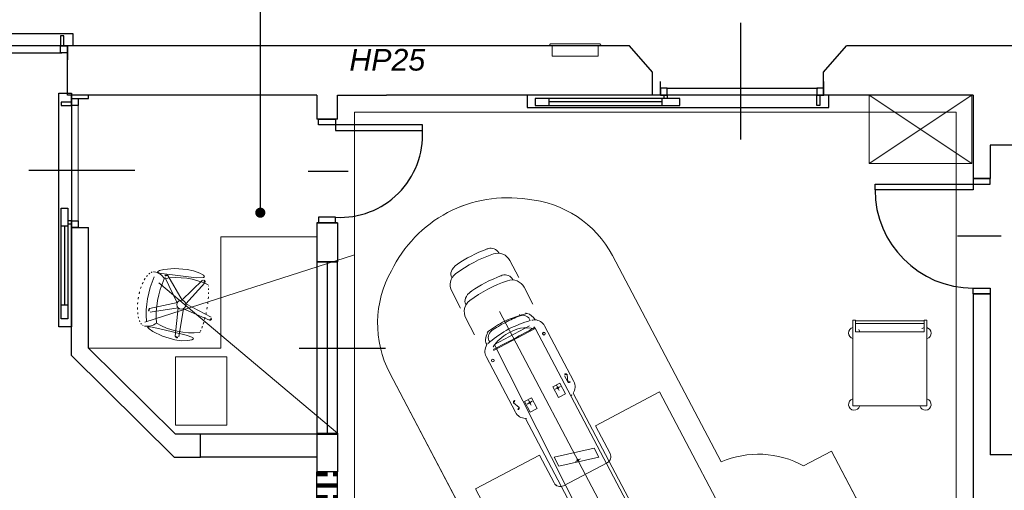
# Model space of a CAD drawing. Header units: millimetres. Extents: x 6612728327 to 6612744462, y 5733542327 to 5733552841.
# Tile 44 of 124: x 6612735732 to 6612736595, y 5733544535 to 5733544947. Entities that reach past the tile are written whole.
import ezdxf

# ---------------------------------------------------------------- set-up
doc = ezdxf.new("R2010")
doc.units = ezdxf.units.MM
doc.header["$MEASUREMENT"] = 0
doc.set_wipeout_variables(frame=1)
doc.linetypes.add('Wipeout_Contour', pattern=[1000, 0, -1000])
for name, color, linetype in [('!!!!_SCIANY GRUBE', 7, 'Continuous'), ('_ATECHN-MEBLE', 7, 'Continuous'), ('_ATECHN-MEDYCZ.', 7, 'Continuous'), ('A_A-OPISY POM', 7, 'Continuous'), ('A_HYDRANTY NOWE', 7, 'Continuous'), ('A_SCIANY PROJ. 18 wewn', 7, 'Continuous'), ('A_Stolarka_drzw_wew', 192, 'Continuous'), ('A_wypełnienie', 7, 'Continuous'), ('GM-SZKGA', 7, 'Continuous')]:
    doc.layers.add(name, color=color, linetype=linetype)
doc.styles.add('GENERATED_STYLE_3', font='ariali_0.ttf')

msp = doc.modelspace()

# ---------------------------------------------------------------- hatches: boundary and pattern name
at = {"layer": 'A_A-OPISY POM', "linetype": 'Continuous', "lineweight": 25}
msp.add_hatch(color=7, dxfattribs=at).paths.add_polyline_path([(6612735943.032189, 5733544773.353775, 1), (6612735943.032189, 5733544782.353775, 1)])

# ---------------------------------------------------------------- linework, layer by layer
at = {"layer": '!!!!_SCIANY GRUBE', "color": 7, "lineweight": 30}
for p, q in [((6612735825.261419, 5733544923.844683), (6612735774.099509, 5733544923.844683)), ((6612735774.099509, 5733544880.844683), (6612735774.099509, 5733544923.844683)), ((6612736266.516485, 5733544923.844683), (6612735825.261419, 5733544923.844683)), ((6612736286.516485, 5733544900.844683), (6612736266.516485, 5733544923.844683)), ((6612736436.516485, 5733544900.844683), (6612736456.516485, 5733544923.844683)), ((6612736731.516485, 5733544923.844683), (6612736456.516485, 5733544923.844683)), ((6612736286.516485, 5733544880.844683), (6612736286.516485, 5733544900.844683)), ((6612736436.516485, 5733544880.844683), (6612736436.516485, 5733544900.844683)), ((6612735926.26142, 5733544880.844683), (6612735774.099509, 5733544880.844683)), ((6612735992.516484, 5733544880.844683), (6612735926.26142, 5733544880.844683)), ((6612735992.516484, 5733544880.844683), (6612735992.516484, 5733544859.844683)), ((6612736010.516484, 5733544859.844683), (6612736010.516484, 5733544880.844683)), ((6612736010.516484, 5733544880.844683), (6612736053.516484, 5733544880.844683)), ((6612736286.516485, 5733544880.844683), (6612736053.516484, 5733544880.844683)), ((6612736567.516485, 5733544880.844683), (6612736436.516485, 5733544880.844683)), ((6612736567.516485, 5733544880.844683), (6612736567.516485, 5733544836.844683)), ((6612735777.516484, 5733544877.840195), (6612735792.516484, 5733544877.840195)), ((6612736010.516484, 5733544859.844683), (6612735992.516484, 5733544859.844683)), ((6612736567.516485, 5733544836.844683), (6612736567.516485, 5733544807.844683)), ((6612736582.516485, 5733544836.844683), (6612736582.516485, 5733544807.844683)), ((6612736715.516485, 5733544836.844683), (6612736582.516485, 5733544836.844683)), ((6612736567.516485, 5733544807.844683), (6612736582.516485, 5733544807.844683)), ((6612735992.516484, 5733544768.844683), (6612735992.516484, 5733544734.844683)), ((6612736010.516484, 5733544768.844683), (6612735992.516484, 5733544768.844683)), ((6612736010.516484, 5733544768.844683), (6612736010.516484, 5733544734.844683)), ((6612735777.516484, 5733544764.844683), (6612735792.516484, 5733544764.844683)), ((6612736567.516485, 5733544706.844683), (6612736582.516485, 5733544706.844683)), ((6612736567.516485, 5733544706.844683), (6612736567.516485, 5733544596.844683)), ((6612736582.516485, 5733544706.844683), (6612736582.516485, 5733544565.844683)), ((6612736567.516485, 5733544596.844683), (6612736567.516485, 5733544491.844682)), ((6612735992.516484, 5733544583.844683), (6612735890.516484, 5733544583.844683)), ((6612735890.516484, 5733544563.844683), (6612735890.516484, 5733544583.844683)), ((6612735867.516484, 5733544563.844683), (6612735890.516484, 5733544563.844683)), ((6612735992.516484, 5733544563.844683), (6612735890.516484, 5733544563.844683)), ((6612736698.937805, 5733544565.844683), (6612736582.516485, 5733544565.844683))]:
    msp.add_line(p, q, dxfattribs=at)
at = {"layer": '!!!!_SCIANY GRUBE', "color": 7, "lineweight": 30, "flags": 128}
for points in [[(6612735777.516484, 5733544877.840195), (6612735777.516484, 5733544880.844683)], [(6612735792.516484, 5733544877.840195), (6612735792.516484, 5733544880.844683)], [(6612735992.516484, 5733544768.844683), (6612736010.516484, 5733544768.844683)], [(6612735777.516484, 5733544652.844683), (6612735777.516484, 5733544764.844683)], [(6612735792.516484, 5733544659.107031), (6612735792.516484, 5733544764.844683)], [(6612735992.516484, 5733544734.844683), (6612736010.516484, 5733544734.844683)], [(6612735792.516484, 5733544659.107031), (6612735868.624477, 5733544583.844683)], [(6612735777.516484, 5733544652.844683), (6612735867.516484, 5733544563.844683)], [(6612735890.516484, 5733544583.844683), (6612735868.624477, 5733544583.844683)], [(6612735992.516484, 5733544584.844683), (6612736010.516484, 5733544584.844683)]]:
    msp.add_lwpolyline(points, dxfattribs=at)
at = {"layer": '_ATECHN-MEBLE', "color": 7, "lineweight": 18}
for p, q in [((6612735841.784039, 5733544682.001513), (6612736025.516484, 5733544740.912354)), ((6612736251.563421, 5733544740.2947), (6612736346.731874, 5733544559.646222)), ((6612735859.279943, 5733544721.414312), (6612735870.303638, 5733544698.994339)), ((6612735861.992691, 5733544722.86526), (6612735874.521598, 5733544701.250368)), ((6612735892.293953, 5733544718.682528), (6612735874.377801, 5733544701.270218)), ((6612735854.175504, 5733544716.552625), (6612736010.516484, 5733544584.844683)), ((6612735894.512172, 5733544716.550919), (6612735877.826834, 5733544697.955851)), ((6612735845.938323, 5733544693.888635), (6612735870.366952, 5733544699.124965)), ((6612735846.479971, 5733544690.860291), (6612735871.209142, 5733544694.416295)), ((6612735868.535659, 5733544669.665754), (6612735871.104475, 5733544694.516875)), ((6612735871.583163, 5733544669.245082), (6612735875.842937, 5733544693.862786)), ((6612735898.555948, 5733544683.671816), (6612735875.714935, 5733544693.794324)), ((6612735899.897761, 5733544686.44017), (6612735877.801275, 5733544698.098743)), ((6612735896.184992, 5733544693.369722), (6612735896.234992, 5733544693.369722)), ((6612736303.470284, 5733544405.086187), (6612736152.630552, 5733544691.417317)), ((6612736462.003832, 5733544608.640911), (6612736462.003832, 5733544683.640912)), ((6612736462.003832, 5733544683.640912), (6612736464.435339, 5733544683.640912)), ((6612736464.435339, 5733544683.640912), (6612736464.503832, 5733544673.640912)), ((6612736464.453832, 5733544683.290912), (6612736524.553832, 5733544683.290912)), ((6612736524.503832, 5733544683.640912), (6612736527.003832, 5733544683.640912)), ((6612736527.003832, 5733544683.640912), (6612736527.003832, 5733544608.640911)), ((6612736464.453832, 5733544680.940911), (6612736524.553832, 5733544680.940911)), ((6612736464.503832, 5733544673.640912), (6612736524.553832, 5733544673.640912)), ((6612736151.534808, 5733544456.816073), (6612736056.370307, 5733544637.466632)), ((6612736292.656557, 5733544620.851908), (6612736236.614671, 5733544591.327995)), ((6612736292.66046, 5733544620.850082), (6612736236.618183, 5733544591.326914)), ((6612736527.003832, 5733544608.640911), (6612736462.003832, 5733544608.640911)), ((6612736236.614671, 5733544591.327995), (6612736249.432279, 5733544566.997788)), ((6612736236.618183, 5733544591.326914), (6612736249.435467, 5733544566.996537)), ((6612736187.676713, 5733544565.546564), (6612736131.634828, 5733544536.022652)), ((6612736187.679882, 5733544565.546133), (6612736131.637605, 5733544536.022964)), ((6612736200.49432, 5733544541.216358), (6612736187.676713, 5733544565.546564)), ((6612736200.497167, 5733544541.215756), (6612736187.679882, 5733544565.546133)), ((6612736418.89489, 5733544556.119575), (6612736443.267447, 5733544568.959079)), ((6612736443.267447, 5733544568.959079), (6612736527.843026, 5733544408.413704)), ((6612736246.920439, 5733544558.892811), (6612736208.599298, 5733544538.704518)), ((6612736246.923519, 5733544558.891593), (6612736208.602111, 5733544538.703809))]:
    msp.add_line(p, q, dxfattribs=at)
at = {"layer": '_ATECHN-MEBLE', "color": 7, "lineweight": 18, "flags": 128}
for points in [[(6612736476.472448, 5733544820.844683), (6612736566.472448, 5733544820.844683), (6612736566.472448, 5733544880.844683), (6612736476.472448, 5733544880.844683)], [(6612736025.516484, 5733544865.844683), (6612736552.516485, 5733544865.844683), (6612736552.516485, 5733544188.844682), (6612736025.516484, 5733544188.844682)], [(6612735867.962863, 5733544728.851152), (6612735879.05094, 5733544728.130233), (6612735884.536024, 5733544727.039041), (6612735889.963017, 5733544724.941611), (6612735893.150533, 5733544723.012565), (6612735894.151413, 5733544721.725402), (6612735893.261889, 5733544720.9954), (6612735887.078893, 5733544720.848685), (6612735865.967915, 5733544723.30103), (6612735856.574343, 5733544724.633428), (6612735853.727179, 5733544725.320644), (6612735852.846066, 5733544726.087053), (6612735854.666043, 5733544727.090632), (6612735858.627805, 5733544728.03833)], [(6612735857.466326, 5733544669.784019), (6612735868.123916, 5733544666.640622), (6612735873.649126, 5733544665.775228), (6612735879.46648, 5733544665.874478), (6612735883.123457, 5733544666.587223), (6612735884.506524, 5733544667.450747), (6612735883.92297, 5733544668.442521), (6612735878.169073, 5733544670.710484), (6612735857.505705, 5733544675.681658), (6612735848.228202, 5733544677.667208), (6612735845.318587, 5733544678.002999), (6612735844.227369, 5733544677.587084), (6612735845.590156, 5733544676.017912), (6612735848.982848, 5733544673.763289)], [(6612735913.674535, 5733544591.657331), (6612735868.674535, 5733544591.657331), (6612735868.674535, 5733544651.657331), (6612735913.674535, 5733544651.657331)], [(6612736210.269686, 5733544619.337482), (6612736205.334803, 5733544628.705112), (6612736199.229046, 5733544625.488588), (6612736204.163929, 5733544616.12096)], [(6612736210.269686, 5733544619.337482), (6612736205.334803, 5733544628.705112), (6612736199.229046, 5733544625.488588), (6612736204.163929, 5733544616.12096)], [(6612736210.269686, 5733544619.337482), (6612736205.334803, 5733544628.705112), (6612736199.229046, 5733544625.488588), (6612736204.163929, 5733544616.12096)], [(6612736185.578114, 5733544606.32992), (6612736179.472357, 5733544603.113398), (6612736174.537475, 5733544612.481026), (6612736180.64323, 5733544615.697549)], [(6612736185.578114, 5733544606.32992), (6612736179.472357, 5733544603.113398), (6612736174.537475, 5733544612.481026), (6612736180.64323, 5733544615.697549)], [(6612736185.578114, 5733544606.32992), (6612736179.472357, 5733544603.113398), (6612736174.537475, 5733544612.481026), (6612736180.64323, 5733544615.697549)], [(6612736239.685605, 5733544563.765825), (6612736204.51799, 5733544555.788575), (6612736200.333669, 5733544563.731453), (6612736235.501284, 5733544571.708702)], [(6612736239.685605, 5733544563.765825), (6612736204.51799, 5733544555.788575), (6612736200.333669, 5733544563.731453), (6612736235.501284, 5733544571.708702)], [(6612736239.685605, 5733544563.765825), (6612736204.51799, 5733544555.788575), (6612736200.333669, 5733544563.731453), (6612736235.501284, 5733544571.708702)]]:
    msp.add_lwpolyline(points, close=True, dxfattribs=at)
for points in [[(6612736107.051344, 5733544777.925919, -0.1590225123), (6612736176.950421, 5733544789.663687, -0.2531049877), (6612736251.557931, 5733544740.295979), (6612736346.728783, 5733544559.648767, -0.232067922), (6612736418.891846, 5733544556.123077), (6612736443.264233, 5733544568.962906), (6612736527.841944, 5733544408.418654), (6612736503.469558, 5733544395.578826, -0.2287950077), (6612736462.169862, 5733544337.795351), (6612736494.249736, 5733544276.901775), (6612736397.77549, 5733544226.07734), (6612736301.301243, 5733544175.252904), (6612736269.22137, 5733544236.14648, -0.2287950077), (6612736198.209551, 5733544234.762149), (6612736173.837164, 5733544221.92232), (6612736089.259452, 5733544382.466572), (6612736113.631839, 5733544395.3064, -0.232067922), (6612736151.533083, 5733544456.816025), (6612736056.366182, 5733544637.465319, -0.2531049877), (6612736057.842016, 5733544726.915154, -0.1590225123)], [(6612736157.139938, 5733544682.857386, 0.0426020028), (6612736142.969589, 5733544673.999241, 0.1499134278), (6612736140.339096, 5733544670.386512, 0.2467592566), (6612736141.571527, 5733544662.347084, 0.0287724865), (6612736141.088362, 5733544661.61607, 0.2583709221), (6612736140.883396, 5733544651.775091), (6612736166.502466, 5733544603.143759, 0.2744598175), (6612736175.344301, 5733544597.720227), (6612736268.98708, 5733544419.963065), (6612736310.702336, 5733544441.938734), (6612736217.059558, 5733544619.695897, 0.2744598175), (6612736217.586985, 5733544630.05517), (6612736191.967915, 5733544678.686503, 0.2583709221), (6612736183.735894, 5733544684.082863, 0.0287724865), (6612736182.859761, 5733544684.097796, 0.2467592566), (6612736176.92642, 5733544689.660777, 0.1499134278), (6612736172.459279, 5733544689.53446, 0.0426020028)], [(6612736157.139938, 5733544682.857386, 0.0426020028), (6612736142.969589, 5733544673.999241, 0.1499134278), (6612736140.339096, 5733544670.386512, 0.2467592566), (6612736141.571527, 5733544662.347084, 0.0287724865), (6612736141.088362, 5733544661.61607, 0.2583709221), (6612736140.883396, 5733544651.775091), (6612736166.502466, 5733544603.143759, 0.2744598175), (6612736175.344301, 5733544597.720227), (6612736268.98708, 5733544419.963065), (6612736310.702336, 5733544441.938734), (6612736217.059558, 5733544619.695897, 0.2744598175), (6612736217.586985, 5733544630.05517), (6612736191.967915, 5733544678.686503, 0.2583709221), (6612736183.735894, 5733544684.082863, 0.0287724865), (6612736182.859761, 5733544684.097796, 0.2467592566), (6612736176.92642, 5733544689.660777, 0.1499134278), (6612736172.459279, 5733544689.53446, 0.0426020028)], [(6612736157.139938, 5733544682.857386, 0.0426020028), (6612736142.969589, 5733544673.999241, 0.1499134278), (6612736140.339096, 5733544670.386512, 0.2467592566), (6612736141.571527, 5733544662.347084, 0.0287724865), (6612736141.088362, 5733544661.61607, 0.2583709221), (6612736140.883396, 5733544651.775091), (6612736166.502466, 5733544603.143759, 0.2744598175), (6612736175.344301, 5733544597.720227), (6612736268.98708, 5733544419.963065), (6612736310.702336, 5733544441.938734), (6612736217.059558, 5733544619.695897, 0.2744598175), (6612736217.586985, 5733544630.05517), (6612736191.967915, 5733544678.686503, 0.2583709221), (6612736183.735894, 5733544684.082863, 0.0287724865), (6612736182.859761, 5733544684.097796, 0.2467592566), (6612736176.92642, 5733544689.660777, 0.1499134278), (6612736172.459279, 5733544689.53446, 0.0426020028)], [(6612736145.655315, 5733544674.444265, 0.417941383), (6612736144.034901, 5733544664.664051, -0.0416113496), (6612736160.699548, 5733544676.100367, -0.0416113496), (6612736179.55578, 5733544683.376511, 0.417941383), (6612736170.573389, 5733544687.571149, 0.0359467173), (6612736157.716541, 5733544681.76285, 0.0359467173)], [(6612736145.655315, 5733544674.444265, 0.417941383), (6612736144.034901, 5733544664.664051, -0.0416113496), (6612736160.699548, 5733544676.100367, -0.0416113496), (6612736179.55578, 5733544683.376511, 0.417941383), (6612736170.573389, 5733544687.571149, 0.0359467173), (6612736157.716541, 5733544681.76285, 0.0359467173)], [(6612736145.655315, 5733544674.444265, 0.417941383), (6612736144.034901, 5733544664.664051, -0.0416113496), (6612736160.699548, 5733544676.100367, -0.0416113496), (6612736179.55578, 5733544683.376511, 0.417941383), (6612736170.573389, 5733544687.571149, 0.0359467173), (6612736157.716541, 5733544681.76285, 0.0359467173)], [(6612736209.492136, 5733544634.947885), (6612736212.2885, 5733544629.639692, 1), (6612736214.535743, 5733544630.823544), (6612736211.739378, 5733544636.131736, 1)], [(6612736209.492136, 5733544634.947885), (6612736212.2885, 5733544629.639692, 1), (6612736214.535743, 5733544630.823544), (6612736211.739378, 5733544636.131736, 1)], [(6612736164.797983, 5733544611.402928, -1), (6612736167.045225, 5733544612.58678), (6612736169.84159, 5733544607.278587, -1), (6612736167.594348, 5733544606.094736)], [(6612736164.797983, 5733544611.402928, -1), (6612736167.045225, 5733544612.58678), (6612736169.84159, 5733544607.278587, -1), (6612736167.594348, 5733544606.094736)]]:
    msp.add_lwpolyline(points, format="xyb", close=True, dxfattribs=at)
for points in [[(6612735908.579, 5733544756.672134), (6612735992.516484, 5733544756.672134)], [(6612735908.579, 5733544659.107031), (6612735908.579, 5733544756.672134)], [(6612736170.502367, 5733544687.544994), (6612736170.076192, 5733544688.694853)], [(6612736524.503832, 5733544683.640912), (6612736524.553832, 5733544673.640912)], [(6612736145.717052, 5733544674.488049), (6612736145.009749, 5733544675.489808)], [(6612736183.910341, 5733544676.526024), (6612736147.222025, 5733544657.198555)], [(6612736178.882376, 5733544678.68816), (6612736148.282336, 5733544662.568007)], [(6612735792.516484, 5733544659.107031), (6612735908.579, 5733544659.107031)], [(6612736205.872122, 5733544625.615312), (6612736201.377638, 5733544623.24761)], [(6612736204.808731, 5733544622.184218), (6612736202.44103, 5733544626.678702)], [(6612736131.634828, 5733544536.022652), (6612736207.261786, 5733544392.468597), (6612736368.283515, 5733544477.297854), (6612736292.656557, 5733544620.851908)], [(6612736131.637605, 5733544536.022964), (6612736207.262656, 5733544392.467906), (6612736368.285512, 5733544477.295024), (6612736292.66046, 5733544620.850082)], [(6612736180.212933, 5733544609.22711), (6612736177.84523, 5733544613.721594)], [(6612736176.781839, 5733544610.290501), (6612736181.276323, 5733544612.658202)], [(6612736223.514683, 5733544562.320513), (6612736219.020199, 5733544559.95281)], [(6612736222.451292, 5733544558.88942), (6612736220.08359, 5733544563.383904)]]:
    msp.add_lwpolyline(points, dxfattribs=at)
for points in [[(6612736152.172982, 5733544742.327867), (6612736151.94005, 5733544742.749302, 0.3511341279), (6612736142.631078, 5733544746.464193), (6612736142.689982, 5733544746.481952, 0.0135911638), (6612736139.273801, 5733544745.217364, 0.055697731), (6612736115.837254, 5733544732.875016, 0.0137289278), (6612736112.831633, 5733544730.752286, 0.3490335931), (6612736110.67786, 5733544721.011608), (6612736110.882836, 5733544720.602856)], [(6612736169.506087, 5733544721.232422), (6612736161.743805, 5733544735.966679, 0.3682493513), (6612736147.290369, 5733544741.743693, 0.0798890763), (6612736114.103651, 5733544724.26031, 0.3682493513), (6612736110.694609, 5733544709.073008), (6612736118.45689, 5733544694.338751)], [(6612736181.862526, 5733544697.786596), (6612736174.100439, 5733544712.520956, 0.3682493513), (6612736159.647079, 5733544718.298162, 0.0798890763), (6612736126.460131, 5733544700.815221, 0.3682493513), (6612736123.050885, 5733544685.627964), (6612736130.812972, 5733544670.893603)], [(6612736164.529701, 5733544718.882271), (6612736164.296775, 5733544719.303709, 0.3511341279), (6612736154.987851, 5733544723.018724), (6612736155.046756, 5733544723.036482, 0.0135911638), (6612736151.630558, 5733544721.77194, 0.055697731), (6612736128.193847, 5733544709.429903, 0.0137289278), (6612736125.188197, 5733544707.307213, 0.3490335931), (6612736123.034296, 5733544697.566565), (6612736123.239267, 5733544697.157809)], [(6612736183.735894, 5733544684.082863, 0.0867832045), (6612736181.123256, 5733544683.824522, 0.0033505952), (6612736179.55578, 5733544683.376511)], [(6612736272.260303, 5733544508.815937), (6612736184.173517, 5733544676.026449, 0.3009040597), (6612736179.256834, 5733544678.721172, 0.1141031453), (6612736162.20127, 5733544673.249725, 0.1141031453), (6612736148.043342, 5733544662.27785, 0.3009040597), (6612736147.485201, 5733544656.69898), (6612736235.571986, 5733544489.488469)], [(6612736146.981953, 5733544658.15615, 0.0036906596), (6612736165.263327, 5733544667.437185, 0.0036906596), (6612736183.256357, 5733544677.265568)], [(6612736144.034901, 5733544664.664051, 0.0033505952), (6612736142.778955, 5733544663.624679, 0.0578662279), (6612736141.571527, 5733544662.347084)], [(6612736215.034013, 5733544617.445507, 0.0022326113), (6612736215.403295, 5733544617.775643, 0.0626429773), (6612736217.059558, 5733544619.695897)], [(6612736175.344301, 5733544597.720227, 0.0626429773), (6612736177.864655, 5733544598.000223, 0.0022326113), (6612736178.345768, 5733544598.118076)]]:
    msp.add_lwpolyline(points, format="xyb", dxfattribs=at)
at = {"layer": '_ATECHN-MEBLE', "color": 7, "lineweight": 18}
for centre, radius in [((6612735873.906959, 5733544697.328477), 3.969763), ((6612736191.431461, 5733544671.956087), 1.269878), ((6612736191.432256, 5733544671.954841), 1.0668), ((6612736146.737525, 5733544648.411244), 1.269878), ((6612736146.738104, 5733544648.409884), 1.0668), ((6612736203.62488, 5733544624.43146), 0.8), ((6612736179.029081, 5733544611.474352), 0.8), ((6612736221.267441, 5733544561.136662), 0.8)]:
    msp.add_circle(centre, radius, dxfattribs=at)
for centre, radius, start, end in [((6612736159.991883, 5733544676.684971), 114.245024, 81.460183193, 117.602919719), ((6612736168.620797, 5733544696.008283), 94.025346, 28.09935778, 84.913860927), ((6612736160.617618, 5733544677.014608), 114.245024, 117.957578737, 154.100611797), ((6612736139.801251, 5733544680.826097), 94.025346, 150.646860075, 207.461167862), ((6612735860.872038, 5733544721.699074), 1.61736, 46.140648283, 190.140731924), ((6612735893.056762, 5733544717.256351), 1.61736, 334.140690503, 118.140660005), ((6612735846.701132, 5733544692.462459), 1.61736, 118.140660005, 262.140900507), ((6612735898.777108, 5733544685.273984), 1.61736, 262.140900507, 46.140648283), ((6612736463.353832, 5733544672.440911), 5, 105.005050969, 254.291181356), ((6612736463.353832, 5733544672.440911), 5, 14.036375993, 77.221261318), ((6612736525.753832, 5733544672.390912), 5, 104.310835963, 165.547489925), ((6612736525.753832, 5733544672.390912), 5, 285.554500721, 75.547489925), ((6612735870.127753, 5733544669.950516), 1.61736, 190.140731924, 334.140690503), ((6612736463.303832, 5733544609.890911), 5, 105.005050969, 346.102643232), ((6612736525.703832, 5733544609.890911), 5, 193.760590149, 74.994949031), ((6612736244.12387, 5733544564.20122), 6, 297.781342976, 27.781342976), ((6612736244.127022, 5733544564.200039), 6, 297.78012143, 27.78012143), ((6612736379.218832, 5733544484.330467), 82.023567, 61.071761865, 113.332831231), ((6612736205.802729, 5733544544.012927), 6, 207.781342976, 297.781342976), ((6612736205.805613, 5733544544.012255), 6, 207.78012143, 297.78012143)]:
    msp.add_arc(centre, radius, start, end, dxfattribs=at)
for centre, major_axis, ratio, start_param, end_param in [((6612735850.573838, 5733544720.043137), (-6.723664, 1.19483), 0.9, 5.2327482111, 5.582532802), ((6612735849.544039, 5733544722.484024), (-3.908261, 0.694518), 0.9, 4.726622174, 5.2271661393), ((6612735848.815409, 5733544715.993768), (-11.047856, 1.963261), 0.9, 3.7427543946, 4.7547036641), ((6612735889.093575, 5733544696.859986), (-52.22492, 9.28064), 0.9, 6.0467833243, 6.1356391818), ((6612735875.580544, 5733544702.464607), (-37.743239, 6.70717), 0.9, 5.9379628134, 6.0483786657), ((6612735900.800563, 5733544694.341489), (-16.947507, -66.182543), 0.8351158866, 4.5090396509, 5.0947691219), ((6612735863.397717, 5733544709.019186), (-23.967733, 4.259191), 0.9, 5.7912787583, 5.9409027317), ((6612735854.832567, 5733544715.286625), (-13.283717, 2.360586), 0.9, 5.5747563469, 5.7968291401), ((6612735900.838242, 5733544694.738103), (-15.108933, -61.00953), 0.7643611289, 4.4804968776, 5.1191314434), ((6612735872.115529, 5733544671.065619), (-54.481509, 9.681648), 0.9, 4.395185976, 5.112370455), ((6612735900.838242, 5733544694.738103), (-65.0684, -7.094531), 0.9376919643, 5.9398038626, 6.0159434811), ((6612735900.763945, 5733544693.076881), (-64.330406, 11.431848), 0.9, 6.1346749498, 6.2119682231), ((6612735880.024826, 5733544712.518005), (-17.39358, 3.09093), 0.9, 3.3954989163, 3.4694726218), ((6612735858.165279, 5733544711.092595), (-39.104477, 6.949069), 0.9, 3.3167051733, 3.4025292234), ((6612735844.250967, 5733544702.600386), (-34.711422, -46.13754), 0.8830315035, 2.2309657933, 2.2981282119), ((6612735900.781724, 5733544694.143182), (-65.278085, -3.578518), 0.9441927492, 6.0647275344, 6.1407523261), ((6612735844.250967, 5733544702.600386), (-13.785338, -73.219111), 0.7077897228, 1.6411006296, 1.7019994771), ((6612735844.250967, 5733544702.600386), (-16.367082, -64.834613), 0.7863014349, 1.7653206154, 1.8285527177), ((6612735888.325244, 5733544692.536359), (-52.22492, 9.28064), 0.9, 0.1475461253, 0.2364019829), ((6612735900.584492, 5733544692.067046), (-64.330406, 11.431848), 0.9, 0.0712170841, 0.1485103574), ((6612735844.250967, 5733544702.600386), (-13.72263, -77.379992), 0.6712047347, 1.5107319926, 1.5705377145), ((6612735844.250967, 5733544702.600386), (-13.773213, -77.370857), 0.6712059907, 1.5709767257, 1.6307824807), ((6612735873.708584, 5733544691.930531), (-37.743239, 6.70717), 0.9, 0.2348066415, 0.3452224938), ((6612735860.013397, 5733544689.974609), (-23.967733, 4.259191), 0.9, 0.3422825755, 0.4919065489), ((6612735849.813324, 5733544687.041849), (-13.283717, 2.360586), 0.9, 0.4863561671, 0.7084289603), ((6612735844.250967, 5733544702.600386), (-6.956161, -66.497142), 0.7863933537, 1.3127714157, 1.3760128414), ((6612735844.250967, 5733544702.600386), (-12.280305, -73.48701), 0.7077846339, 1.4395034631, 1.5004021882), ((6612735844.176572, 5733544684.043816), (-6.723664, 1.19483), 0.9, 0.7006525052, 1.0504370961), ((6612735842.368862, 5733544682.107168), (-3.908261, 0.694518), 0.9, 1.0560191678, 1.5565631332), ((6612735843.651215, 5733544689.236769), (-11.832798, 2.10275), 0.9, 1.5648349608, 2.5040028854), ((6612735881.273622, 5733544722.600924), (-54.481509, 9.681648), 0.9, 1.1708148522, 1.8879993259), ((6612735854.386962, 5733544689.830879), (-39.104477, 6.949069), 0.9, 2.8806560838, 2.9664801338), ((6612735844.250967, 5733544702.600386), (-16.694563, 55.272868), 0.8829808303, 3.9849634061, 4.0521254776), ((6612735874.417068, 5733544680.961458), (-17.393575, 3.090929), 0.9, 2.8137126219, 2.8876863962)]:
    msp.add_ellipse(centre, major_axis=major_axis, ratio=ratio, start_param=start_param, end_param=end_param, dxfattribs=at)
at = {"layer": '_ATECHN-MEDYCZ.', "color": 7, "lineweight": 18}
for p, q in [((6612736566.472448, 5733544880.844683), (6612736476.472448, 5733544820.844683)), ((6612736566.472448, 5733544820.844683), (6612736476.472448, 5733544880.844683))]:
    msp.add_line(p, q, dxfattribs=at)
at = {"layer": 'A_A-OPISY POM', "color": 7, "lineweight": 25, "flags": 128}
msp.add_lwpolyline([(6612735943.032189, 5733545001.390342), (6612735943.032189, 5733544777.853775)], dxfattribs=at)
at = {"layer": 'A_Stolarka_drzw_wew', "color": 7, "lineweight": 30}
for p, q in [((6612736363.857852, 5733544841.805803), (6612736363.857852, 5733544943.970539)), ((6612735514.257986, 5733544934.844337), (6612735778.744024, 5733544934.844337)), ((6612735768.099706, 5733544932.8444), (6612735768.099706, 5733544923.844683)), ((6612735770.81701, 5733544932.8444), (6612735768.099706, 5733544932.8444)), ((6612735770.81701, 5733544923.844683), (6612735770.81701, 5733544932.8444)), ((6612735778.744024, 5733544934.844337), (6612735778.744024, 5733544923.844683)), ((6612735778.744024, 5733544923.844683), (6612735514.257986, 5733544923.844683)), ((6612735637.103817, 5733544917.844872), (6612735769.099674, 5733544917.844872)), ((6612735768.099706, 5733544923.844683), (6612735770.81701, 5733544923.844683)), ((6612735768.099706, 5733544917.844872), (6612735768.099706, 5733544923.844683)), ((6612735768.099706, 5733544923.844683), (6612735774.099517, 5733544923.844683)), ((6612735774.099517, 5733544917.844872), (6612735768.099706, 5733544917.844872)), ((6612735774.099517, 5733544923.844683), (6612735774.099517, 5733544917.844872)), ((6612735774.099517, 5733544923.835358), (6612735774.099517, 5733544911.835358)), ((6612736293.55468, 5733544880.844683), (6612736293.55468, 5733544892.844683)), ((6612736436.554711, 5733544880.844683), (6612736436.554711, 5733544892.844683)), ((6612735766.516829, 5733544882.484702), (6612735777.516484, 5733544882.484702)), ((6612735766.516829, 5733544677.998664), (6612735766.516829, 5733544882.484702)), ((6612735777.516484, 5733544882.484702), (6612735777.516484, 5733544677.998664)), ((6612736176.713181, 5733544880.835358), (6612736176.713181, 5733544869.835703)), ((6612736441.199219, 5733544880.835358), (6612736176.713181, 5733544880.835358)), ((6612736293.559199, 5733544886.835169), (6612736293.559199, 5733544880.835358)), ((6612736299.559011, 5733544886.835169), (6612736293.559199, 5733544886.835169)), ((6612736293.559199, 5733544880.835358), (6612736299.559011, 5733544880.835358)), ((6612736296.841705, 5733544877.835451), (6612736296.841705, 5733544880.835358)), ((6612736296.841705, 5733544880.835358), (6612736299.559011, 5733544880.835358)), ((6612736299.559011, 5733544886.835169), (6612736431.554868, 5733544886.835169)), ((6612736299.559011, 5733544880.835358), (6612736299.559011, 5733544886.835169)), ((6612736299.559011, 5733544880.835358), (6612736299.559011, 5733544877.835451)), ((6612736430.554899, 5733544886.835169), (6612736430.554899, 5733544880.835358)), ((6612736436.554711, 5733544886.835169), (6612736430.554899, 5733544886.835169)), ((6612736430.554899, 5733544871.83564), (6612736430.554899, 5733544880.835358)), ((6612736430.554899, 5733544880.835358), (6612736433.272204, 5733544880.835358)), ((6612736430.554899, 5733544880.835358), (6612736436.554711, 5733544880.835358)), ((6612736433.272204, 5733544880.835358), (6612736433.272204, 5733544871.83564)), ((6612736436.554711, 5733544880.835358), (6612736436.554711, 5733544886.835169)), ((6612736441.199219, 5733544869.835703), (6612736441.199219, 5733544880.835358)), ((6612735768.516767, 5733544874.557688), (6612735768.516767, 5733544871.840383)), ((6612735777.516484, 5733544874.557688), (6612735768.516767, 5733544874.557688)), ((6612735777.516484, 5733544877.840195), (6612735783.516296, 5733544877.840195)), ((6612735777.516484, 5733544871.840383), (6612735777.516484, 5733544877.840195)), ((6612735777.516484, 5733544871.840383), (6612735777.516484, 5733544874.557688)), ((6612735777.525809, 5733544877.840195), (6612735789.525809, 5733544877.840195)), ((6612735783.516296, 5733544877.840195), (6612735783.516296, 5733544871.840383)), ((6612736183.71296, 5733544877.835451), (6612736183.71296, 5733544871.83564)), ((6612736310.558665, 5733544877.835451), (6612736183.71296, 5733544877.835451)), ((6612736195.645196, 5733544877.835451), (6612736195.645196, 5733544871.83564)), ((6612736294.633983, 5733544874.835546), (6612736195.645196, 5733544874.835546)), ((6612736294.633983, 5733544877.835451), (6612736294.633983, 5733544871.83564)), ((6612736299.559011, 5733544877.835451), (6612736296.841705, 5733544877.835451)), ((6612736310.558665, 5733544871.83564), (6612736310.558665, 5733544877.835451)), ((6612735768.516767, 5733544871.840383), (6612735777.516484, 5733544871.840383)), ((6612735783.516296, 5733544871.840383), (6612735777.516484, 5733544871.840383)), ((6612736176.713181, 5733544869.835703), (6612736441.199219, 5733544869.835703)), ((6612736183.71296, 5733544871.83564), (6612736310.558665, 5733544871.83564)), ((6612736433.272204, 5733544871.83564), (6612736430.554899, 5733544871.83564)), ((6612735994.016484, 5733544854.844683), (6612735994.016484, 5733544859.844683)), ((6612735994.016484, 5733544859.844683), (6612736009.016484, 5733544859.844683)), ((6612736009.016484, 5733544859.844683), (6612736009.016484, 5733544854.844683)), ((6612736009.016484, 5733544854.844683), (6612735994.016484, 5733544854.844683)), ((6612736009.016484, 5733544854.844683), (6612736009.016484, 5733544849.844683)), ((6612736085.016484, 5733544854.844683), (6612736009.016484, 5733544854.844683)), ((6612736009.016484, 5733544849.844683), (6612736085.016484, 5733544849.844683)), ((6612736085.016484, 5733544849.844683), (6612736085.016484, 5733544854.844683)), ((6612735740.356634, 5733544815.143335), (6612735833.13122, 5733544815.143335)), ((6612735985.032454, 5733544814.344683), (6612736019.938046, 5733544814.344683)), ((6612736582.516485, 5733544807.844683), (6612736567.516485, 5733544807.844683)), ((6612736567.516485, 5733544807.844683), (6612736567.516485, 5733544802.844683)), ((6612736582.516485, 5733544802.844683), (6612736582.516485, 5733544807.844683)), ((6612736481.516485, 5733544797.844683), (6612736481.516485, 5733544802.844683)), ((6612736481.516485, 5733544802.844683), (6612736567.516485, 5733544802.844683)), ((6612736567.516485, 5733544797.844683), (6612736481.516485, 5733544797.844683)), ((6612736567.516485, 5733544802.844683), (6612736567.516485, 5733544797.844683)), ((6612736567.516485, 5733544802.844683), (6612736582.516485, 5733544802.844683)), ((6612735768.516767, 5733544781.844149), (6612735774.516579, 5733544781.844149)), ((6612735768.516767, 5733544684.998444), (6612735768.516767, 5733544781.844149)), ((6612735774.516579, 5733544781.844149), (6612735774.516579, 5733544684.998444)), ((6612735774.516579, 5733544770.844494), (6612735774.516579, 5733544768.12719)), ((6612735777.516484, 5733544770.844494), (6612735774.516579, 5733544770.844494)), ((6612735777.516484, 5733544770.844494), (6612735783.516296, 5733544770.844494)), ((6612735777.516484, 5733544764.844683), (6612735777.516484, 5733544770.844494)), ((6612735777.516484, 5733544768.12719), (6612735777.516484, 5733544770.844494)), ((6612735783.516296, 5733544770.844494), (6612735783.516296, 5733544764.844683)), ((6612735994.016484, 5733544773.844683), (6612735994.016484, 5733544768.844683)), ((6612736009.016484, 5733544773.844683), (6612735994.016484, 5733544773.844683)), ((6612735994.016484, 5733544768.844683), (6612736009.016484, 5733544768.844683)), ((6612736009.016484, 5733544768.844683), (6612736009.016484, 5733544773.844683)), ((6612735774.516579, 5733544765.919466), (6612735768.516767, 5733544765.919466)), ((6612735771.516672, 5733544765.919466), (6612735771.516672, 5733544696.930679)), ((6612735774.516579, 5733544768.12719), (6612735777.516484, 5733544768.12719)), ((6612735783.516296, 5733544764.844683), (6612735777.516484, 5733544764.844683)), ((6612735777.525809, 5733544764.840162), (6612735789.525809, 5733544764.840162)), ((6612736592.065353, 5733544757.344683), (6612736553.742234, 5733544757.344683)), ((6612736001.516484, 5733544734.844683), (6612736001.516484, 5733544583.844683)), ((6612736567.516485, 5733544706.844683), (6612736567.516485, 5733544711.844683)), ((6612736567.516485, 5733544711.844683), (6612736582.516485, 5733544711.844683)), ((6612736582.516485, 5733544711.844683), (6612736582.516485, 5733544706.844683)), ((6612736582.516485, 5733544706.844683), (6612736567.516485, 5733544706.844683)), ((6612735774.516579, 5733544696.930679), (6612735768.516767, 5733544696.930679)), ((6612735774.516579, 5733544684.998444), (6612735768.516767, 5733544684.998444)), ((6612735777.516484, 5733544677.998664), (6612735766.516829, 5733544677.998664)), ((6612735976.945965, 5733544659.344683), (6612736052.705871, 5733544659.344683))]:
    msp.add_line(p, q, dxfattribs=at)
at = {"layer": 'A_Stolarka_drzw_wew', "color": 162, "lineweight": 18}
msp.add_line((6612735783.516296, 5733544770.844494), (6612735783.516296, 5733544872.840351), dxfattribs=at)
at = {"layer": 'A_Stolarka_drzw_wew', "color": 7, "lineweight": 30, "flags": 128}
msp.add_lwpolyline([(6612735992.516484, 5733544583.844683), (6612736010.516484, 5733544583.844683), (6612736010.516484, 5733544734.844683), (6612735992.516484, 5733544734.844683)], close=True, dxfattribs=at)
at = {"layer": 'A_Stolarka_drzw_wew', "color": 7, "lineweight": 30}
for centre, radius, start, end in [((6612736013.038743, 5733544845.822424), 72.09004, 266.801256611, 3.198743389), ((6612736567.516485, 5733544797.844683), 86, 180, 270)]:
    msp.add_arc(centre, radius, start, end, dxfattribs=at)
at = {"layer": 'GM-SZKGA', "color": 84, "lineweight": 18}
for p, q in [((6612736196.356234, 5733544924.670982), (6612736197.356234, 5733544925.670982)), ((6612736196.356234, 5733544923.844683), (6612736196.356234, 5733544924.670982)), ((6612736240.356234, 5733544925.670982), (6612736197.356234, 5733544925.670982)), ((6612736241.356234, 5733544924.670982), (6612736240.356234, 5733544925.670982)), ((6612736241.356234, 5733544923.844683), (6612736241.356234, 5733544924.670982)), ((6612736196.356234, 5733544923.844683), (6612736241.356234, 5733544923.844683)), ((6612736198.606234, 5733544914.844683), (6612736198.606234, 5733544923.844683)), ((6612736239.106234, 5733544914.844683), (6612736239.106234, 5733544923.844683)), ((6612736198.606234, 5733544914.844683), (6612736239.106234, 5733544914.844683))]:
    msp.add_line(p, q, dxfattribs=at)

# ---------------------------------------------------------------- texts
at = {"layer": 'A_HYDRANTY NOWE', "color": 1, "lineweight": 50, "true_color": 0xf00000, "insert": (6612736021.073535, 5733544902.009003), "char_height": 19.00000003, "attachment_point": 7, "style": 'GENERATED_STYLE_3'}
msp.add_mtext('\\A1;{\\pql;\\fArial|b0|i1|c238|p38;HP25}', dxfattribs=at)

# ---------------------------------------------------------------- wipeouts: each hides what was drawn before it
at = {"color": 254, "linetype": 'Wipeout_Contour', "lineweight": 0, "ltscale": 35009038272.02605}
msp.add_wipeout([(6612735992.516484, 5733544550.844682), (6612735992.516484, 5733544492.844682), (6612736010.516484, 5733544492.844682), (6612736010.516484, 5733544550.844682)], dxfattribs=at).dxf.layer = 'A_wypełnienie'

# ---------------------------------------------------------------- next in the draw order: hatches: boundary and pattern name
at = {"layer": 'A_wypełnienie', "linetype": 'Continuous', "lineweight": 211}
h = msp.add_hatch(dxfattribs=at)
h.set_pattern_fill('01_WIENIEC', color=255, scale=0.1, style=0, pattern_type=2)
h.set_pattern_definition([(360, (6612685986.953, 5733573938.848), (0, 20), []), (360, (6612685986.953, 5733573948.848), (0, 20), [15, -5])])
h.paths.add_polyline_path([(6612735992.516484, 5733544550.844683), (6612735992.516484, 5733544492.844682), (6612736010.516484, 5733544492.844682), (6612736010.516484, 5733544550.844683)])

# ---------------------------------------------------------------- next in the draw order: linework, layer by layer
at = {"layer": '!!!!_SCIANY GRUBE', "color": 7, "lineweight": 30}
for p, q in [((6612735992.516484, 5733544584.844683), (6612735992.516484, 5733544550.844683)), ((6612736010.516484, 5733544584.844683), (6612736010.516484, 5733544550.844683))]:
    msp.add_line(p, q, dxfattribs=at)
at = {"layer": 'A_SCIANY PROJ. 18 wewn', "color": 7}
msp.add_line((6612735992.516484, 5733544492.844682), (6612735992.516484, 5733544550.844683), dxfattribs=at)
at = {"layer": 'A_SCIANY PROJ. 18 wewn', "color": 7, "flags": 128}
msp.add_lwpolyline([(6612736010.516484, 5733544492.844682), (6612736010.516484, 5733544550.844683), (6612735992.516484, 5733544550.844683)], dxfattribs=at)

doc.saveas('drawing.dxf')
